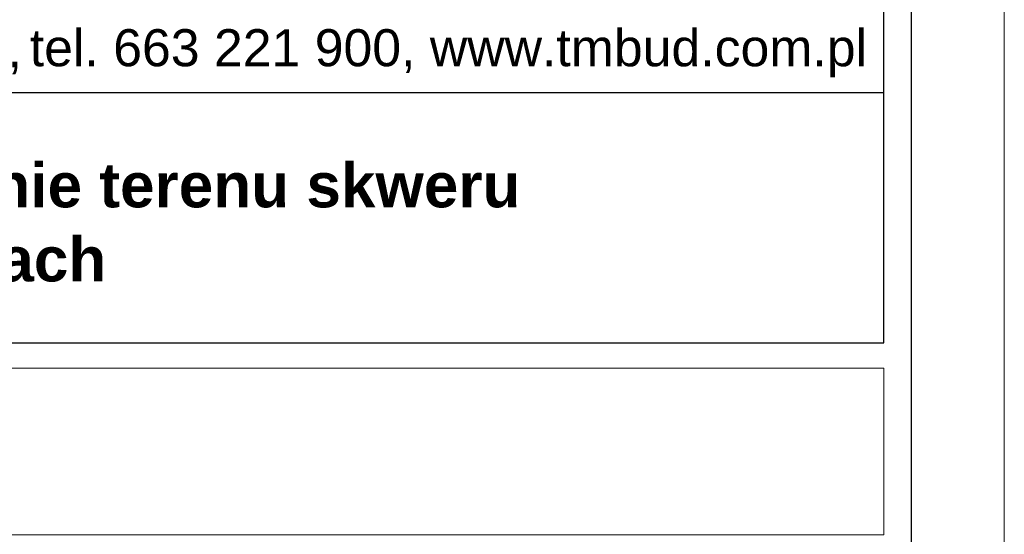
# Model space of a CAD drawing. Header units: metres. Extents: x -0.21 to 0.92, y -0.3 to 0.33.
# Tile 14 of 18: x 0.5919 to 0.645, y -0.243 to -0.2152. Entities that reach past the tile are written whole.
import ezdxf

# ---------------------------------------------------------------- set-up
doc = ezdxf.new("R2010")
doc.units = ezdxf.units.M
doc.header["$LTSCALE"] = 0.0127
doc.layers.add('A_ramka', color=7, linetype='Continuous')
doc.layers.add('Design Layer-1', color=7, linetype='Continuous')
doc.layers.add('wymiar', color=190, linetype='Continuous', lineweight=15)
doc.styles.add('GENERATED_STYLE_6', font='txt')

# ---------------------------------------------------------------- blocks, each defined once
blk = doc.blocks.new('A$C39696395')
at = {"color": 7, "linetype": 'Continuous', "lineweight": 18, "transparency": 33554687, "flags": 128}
blk.add_lwpolyline([(0, 180), (936.67, 180), (936.67, 270), (0, 270)], close=True, dxfattribs=at)

msp = doc.modelspace()

# ---------------------------------------------------------------- linework, layer by layer
at = {"layer": 'A_ramka'}
msp.add_lwpolyline([(0.640032, -0.204113), (0.543337, -0.204113), (0.543337, -0.260995), (0.543337, -0.260995), (0.543337, -0.291005), (0.640033, -0.291005), (0.640033, -0.204113)], dxfattribs=at)
at = {"layer": 'A_ramka', "color": 0}
for points in [[(0.544837, -0.232621), (0.638532, -0.232621), (0.638532, -0.205613), (0.544837, -0.205613)], [(0.544837, -0.232621), (0.638532, -0.232621), (0.638532, -0.219117), (0.544837, -0.219117)]]:
    msp.add_lwpolyline(points, close=True, dxfattribs=at)
at = {"layer": 'Design Layer-1', "color": 7, "linetype": 'Continuous', "lineweight": 5, "transparency": 33554687, "flags": 128}
msp.add_lwpolyline([(0.224907, 0.298175), (0.224907, -0.296006), (0.645034, -0.296006), (0.645034, 0.298175), (0.224907, 0.298175)], dxfattribs=at)
at = {"layer": 'Design Layer-1', "color": 7, "linetype": 'Continuous', "lineweight": 18, "transparency": 33554687, "flags": 128}
msp.add_lwpolyline([(0.229908, 0.293173), (0.229908, -0.291005), (0.640033, -0.291005), (0.640033, 0.293173)], close=True, dxfattribs=at)

# ---------------------------------------------------------------- block references
at = {"layer": 'A_ramka', "xscale": 0.0001000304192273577, "yscale": 0.0001000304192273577, "zscale": 0.0001000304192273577}
msp.add_blockref('A$C39696395', (0.544837, -0.260996), dxfattribs=at)

# ---------------------------------------------------------------- texts
at = {"layer": 'wymiar', "color": 0, "linetype": 'Continuous', "lineweight": 13, "char_height": 0.00200061, "attachment_point": 7, "style": 'GENERATED_STYLE_6'}
for s, insert in [('{\\fArial|b0|i0|c238|p32;ul. Słoneczna 24, 97-420 Szczerców,}', (0.546024, -0.218117)), ('{\\fArial|b0|i0|c238|p32;tel. 663 221 900, www.tmbud.com.pl}', (0.592426, -0.218291))]:
    msp.add_mtext(s, dxfattribs=dict(at, insert=insert))
at = {"layer": 'wymiar', "color": 0, "insert": (0.564703, -0.22934), "char_height": 0.0024, "attachment_point": 7, "style": 'GENERATED_STYLE_6'}
msp.add_mtext('{\\fArial|b1|i0|c238|p32;Zagospodarowanie terenu skweru \\Pw Łuszczanowicach }', dxfattribs=at)

doc.saveas('drawing.dxf')
